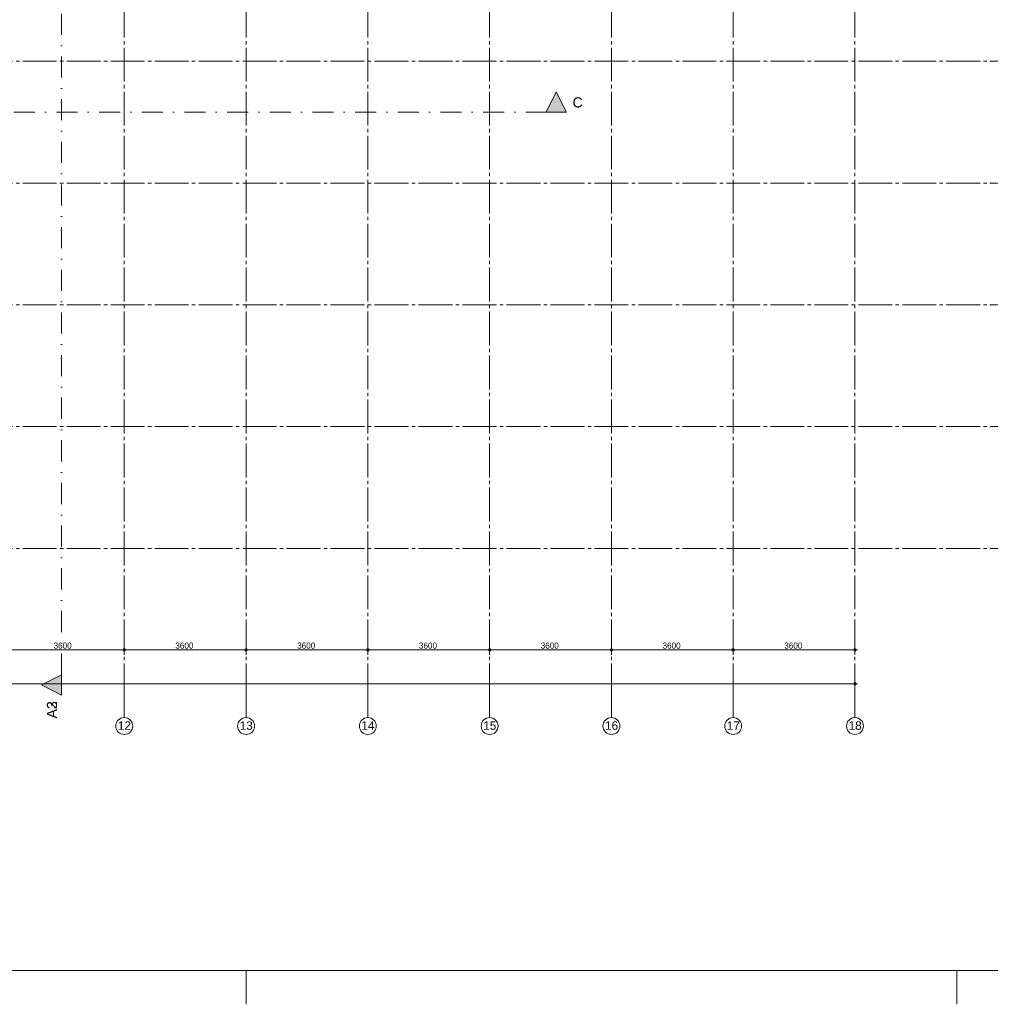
# Paper-space layout '19061B VOn 012b Plattegrond tweede verdieping' of a CAD drawing. Header units: millimetres. Extents: x 10 to 1052, y 0 to 594.
# Tile 36 of 50: x 564 to 851, y 0 to 291. Entities that reach past the tile are written whole.
import ezdxf
from ezdxf.xclip import XClip

# ---------------------------------------------------------------- set-up
doc = ezdxf.new("R2010")
doc.units = ezdxf.units.MM
doc.header["$MEASUREMENT"] = 0
doc.header["$XCLIPFRAME"] = 0
doc.linetypes.add('B0204', pattern=[13, 10, -1, 1, -1])
doc.linetypes.add('B0302', pattern=[12.51, 6.26, -3.125, 0, -3.125])
for name, color, linetype in [('A Lijn doorsnede', 7, 'Continuous'), ('A Lijn doorsnede 2D arcering', 7, 'Continuous'), ('A Maatvoering', 7, 'Continuous'), ('A Maatvoering 2D arcering', 7, 'Continuous'), ('A Stramien', 7, 'Continuous')]:
    doc.layers.add(name, color=color, linetype=linetype)
doc.styles.add('GENERATED_STYLE_4', font='txt')
doc.styles.add('GENERATED_STYLE_5', font='txt')

# ---------------------------------------------------------------- blocks, each defined once
blk = doc.blocks.new('Drawing_2_1', base_point=(162.76, 134.76))
at = {"layer": 'A Lijn doorsnede 2D arcering', "linetype": 'Continuous', "lineweight": 0, "true_color": 0x000000}
for points in [[(725.46, 263.75), (722.46, 269.75), (719.46, 263.75)], [(576.25, 91.41), (576.25, 97.41), (570.25, 94.41)], [(576.25, 91.41), (576.25, 97.41), (570.25, 94.41)]]:
    blk.add_hatch(color=18, dxfattribs=at).paths.add_polyline_path(points)
at = {"layer": 'A Maatvoering 2D arcering', "linetype": 'Continuous', "lineweight": 0, "true_color": 0x000000}
for points in [[(594.39, 104.76), (594.41, 104.61), (594.5, 104.49), (594.62, 104.41), (594.76, 104.38), (594.9, 104.41), (595.03, 104.49), (595.11, 104.61), (595.14, 104.76), (595.11, 104.9), (595.03, 105.02), (594.9, 105.1), (594.76, 105.13), (594.62, 105.1), (594.5, 105.02), (594.41, 104.9)], [(630.39, 104.76), (630.41, 104.61), (630.5, 104.49), (630.62, 104.41), (630.76, 104.38), (630.9, 104.41), (631.03, 104.49), (631.11, 104.61), (631.14, 104.76), (631.11, 104.9), (631.03, 105.02), (630.9, 105.1), (630.76, 105.13), (630.62, 105.1), (630.5, 105.02), (630.41, 104.9)], [(666.39, 104.76), (666.41, 104.61), (666.5, 104.49), (666.62, 104.41), (666.76, 104.38), (666.9, 104.41), (667.03, 104.49), (667.11, 104.61), (667.14, 104.76), (667.11, 104.9), (667.03, 105.02), (666.9, 105.1), (666.76, 105.13), (666.62, 105.1), (666.5, 105.02), (666.41, 104.9)], [(702.39, 104.76), (702.41, 104.61), (702.5, 104.49), (702.62, 104.41), (702.76, 104.38), (702.9, 104.41), (703.03, 104.49), (703.11, 104.61), (703.14, 104.76), (703.11, 104.9), (703.03, 105.02), (702.9, 105.1), (702.76, 105.13), (702.62, 105.1), (702.5, 105.02), (702.41, 104.9)], [(738.39, 104.76), (738.41, 104.61), (738.5, 104.49), (738.62, 104.41), (738.76, 104.38), (738.9, 104.41), (739.03, 104.49), (739.11, 104.61), (739.14, 104.76), (739.11, 104.9), (739.03, 105.02), (738.9, 105.1), (738.76, 105.13), (738.62, 105.1), (738.5, 105.02), (738.41, 104.9)], [(774.39, 104.76), (774.41, 104.61), (774.5, 104.49), (774.62, 104.41), (774.76, 104.38), (774.9, 104.41), (775.03, 104.49), (775.11, 104.61), (775.14, 104.76), (775.11, 104.9), (775.03, 105.02), (774.9, 105.1), (774.76, 105.13), (774.62, 105.1), (774.5, 105.02), (774.41, 104.9)], [(810.39, 104.76), (810.41, 104.61), (810.5, 104.49), (810.62, 104.41), (810.76, 104.38), (810.9, 104.41), (811.03, 104.49), (811.11, 104.61), (811.14, 104.76), (811.11, 104.9), (811.03, 105.02), (810.9, 105.1), (810.76, 105.13), (810.62, 105.1), (810.5, 105.02), (810.41, 104.9)], [(810.39, 94.76), (810.41, 94.61), (810.5, 94.49), (810.62, 94.41), (810.76, 94.38), (810.9, 94.41), (811.03, 94.49), (811.11, 94.61), (811.14, 94.76), (811.11, 94.9), (811.03, 95.02), (810.9, 95.1), (810.76, 95.13), (810.62, 95.1), (810.5, 95.02), (810.41, 94.9)]]:
    blk.add_hatch(color=18, dxfattribs=at).paths.add_polyline_path(points)
at = {"layer": 'A Lijn doorsnede', "color": 9, "linetype": 'B0302', "lineweight": 0}
for p, q in [((576.25, 97.41), (576.25, 487.61)), ((576.25, 97.41), (576.25, 487.61)), ((120.76, 263.75), (719.46, 263.75))]:
    blk.add_line(p, q, dxfattribs=at)
at = {"layer": 'A Lijn doorsnede', "color": 2, "linetype": 'Continuous', "lineweight": 0, "flags": 128}
for points in [[(725.46, 263.75), (719.46, 263.75), (722.46, 269.75)], [(576.25, 91.41), (576.25, 97.41), (570.25, 94.41)], [(576.25, 91.41), (576.25, 97.41), (570.25, 94.41)]]:
    blk.add_lwpolyline(points, close=True, dxfattribs=at)
at = {"layer": 'A Maatvoering', "color": 1, "linetype": 'Continuous', "lineweight": 0}
for p, q in [((594.76, 105.13), (594.76, 106.16)), ((630.76, 105.13), (630.76, 106.16)), ((666.76, 105.13), (666.76, 106.16)), ((702.76, 105.13), (702.76, 106.16)), ((738.76, 105.13), (738.76, 106.16)), ((774.76, 105.13), (774.76, 106.16)), ((810.76, 105.13), (810.76, 106.16)), ((559.14, 104.76), (594.39, 104.76)), ((594.76, 103.35), (594.76, 104.38)), ((595.14, 104.76), (630.39, 104.76)), ((630.76, 103.35), (630.76, 104.38)), ((631.14, 104.76), (666.39, 104.76)), ((666.76, 103.35), (666.76, 104.38)), ((667.14, 104.76), (702.39, 104.76)), ((702.76, 103.35), (702.76, 104.38)), ((703.14, 104.76), (738.39, 104.76)), ((738.76, 103.35), (738.76, 104.38)), ((739.14, 104.76), (774.39, 104.76)), ((774.76, 103.35), (774.76, 104.38)), ((775.14, 104.76), (810.39, 104.76)), ((810.76, 103.35), (810.76, 104.38)), ((811.14, 104.76), (811.51, 104.76)), ((810.76, 95.13), (810.76, 96.16)), ((163.14, 94.76), (810.39, 94.76)), ((810.76, 93.35), (810.76, 94.38)), ((811.14, 94.76), (811.51, 94.76))]:
    blk.add_line(p, q, dxfattribs=at)
for centre in [(594.76, 104.76), (630.76, 104.76), (666.76, 104.76), (702.76, 104.76), (738.76, 104.76), (774.76, 104.76), (810.76, 104.76), (810.76, 94.76)]:
    blk.add_circle(centre, 0.375, dxfattribs=at)
at = {"layer": 'A Stramien', "color": 9, "linetype": 'B0204', "lineweight": 0}
for p, q in [((594.76, 516.76), (594.76, 94.76)), ((630.76, 516.76), (630.76, 94.76)), ((666.76, 516.76), (666.76, 94.76)), ((702.76, 516.76), (702.76, 94.76)), ((738.76, 516.76), (738.76, 94.76)), ((774.76, 516.76), (774.76, 94.76)), ((810.76, 516.76), (810.76, 94.76)), ((122.76, 278.76), (850.76, 278.76)), ((850.76, 278.76), (860.76, 278.76)), ((122.76, 242.76), (850.76, 242.76)), ((850.76, 242.76), (860.76, 242.76)), ((122.76, 206.76), (850.76, 206.76)), ((850.76, 206.76), (860.76, 206.76)), ((122.76, 170.76), (850.76, 170.76)), ((850.76, 170.76), (860.76, 170.76)), ((122.76, 134.76), (850.76, 134.76)), ((850.76, 134.76), (860.76, 134.76)), ((594.76, 94.76), (594.76, 84.76)), ((630.76, 94.76), (630.76, 84.76)), ((666.76, 94.76), (666.76, 84.76)), ((702.76, 94.76), (702.76, 84.76)), ((738.76, 94.76), (738.76, 84.76)), ((774.76, 94.76), (774.76, 84.76)), ((810.76, 94.76), (810.76, 84.76))]:
    blk.add_line(p, q, dxfattribs=at)
at = {"layer": 'A Stramien', "color": 2, "linetype": 'Continuous', "lineweight": 0, "flags": 128}
for points in [[(594.76, 79.76, 1), (594.76, 84.76, 1)], [(630.76, 79.76, 1), (630.76, 84.76, 1)], [(666.76, 79.76, 1), (666.76, 84.76, 1)], [(702.76, 79.76, 1), (702.76, 84.76, 1)], [(738.76, 79.76, 1), (738.76, 84.76, 1)], [(774.76, 79.76, 1), (774.76, 84.76, 1)], [(810.76, 79.76, 1), (810.76, 84.76, 1)]]:
    blk.add_lwpolyline(points, format="xyb", close=True, dxfattribs=at)
at = {"layer": 'A Stramien', "color": 9, "linetype": 'B0204', "lineweight": 0}
for p in [(850.76, 278.76), (850.76, 278.76), (850.76, 242.76), (850.76, 242.76), (850.76, 206.76), (850.76, 206.76), (850.76, 170.76), (850.76, 170.76), (850.76, 134.76), (850.76, 134.76), (594.76, 94.76), (594.76, 94.76), (630.76, 94.76), (630.76, 94.76), (666.76, 94.76), (666.76, 94.76), (702.76, 94.76), (702.76, 94.76), (738.76, 94.76), (738.76, 94.76), (774.76, 94.76), (774.76, 94.76), (810.76, 94.76), (810.76, 94.76)]:
    blk.add_point(p, dxfattribs=at)
at = {"layer": 'A Lijn doorsnede', "color": 2, "linetype": 'Continuous', "lineweight": 0, "insert": (727.26, 265.07), "char_height": 3, "attachment_point": 7, "style": 'GENERATED_STYLE_4'}
blk.add_mtext('\\A1;{\\pql;\\pt0;\\fArial|b0|i0|c0|p38;C}', dxfattribs=at)
at = {"layer": 'A Lijn doorsnede', "color": 2, "linetype": 'Continuous', "lineweight": 0, "char_height": 3, "attachment_point": 9, "rotation": 90, "style": 'GENERATED_STYLE_4'}
for s, insert in [('\\A1;{\\pqr;\\pt0;\\fArial|b0|i0|c0|p38;A2}', (574.88, 89.61)), ('\\A1;{\\pqr;\\pt0;\\fArial|b0|i0|c0|p38;A3}', (574.93, 89.61))]:
    blk.add_mtext(s, dxfattribs=dict(at, insert=insert))
at = {"layer": 'A Maatvoering', "color": 2, "linetype": 'Continuous', "lineweight": 0, "char_height": 1.8, "width": 5.8094, "attachment_point": 7, "style": 'GENERATED_STYLE_5'}
for insert in [(573.86, 105.12), (609.86, 105.12), (645.86, 105.12), (681.86, 105.12), (717.86, 105.12), (753.86, 105.12), (789.86, 105.12)]:
    blk.add_mtext('\\A1;{\\pql;\\fSanuk-Regular|b0|i0|c0|p2;3600}', dxfattribs=dict(at, insert=insert))
at = {"layer": 'A Stramien', "color": 2, "linetype": 'Continuous', "lineweight": 0, "char_height": 2.5, "attachment_point": 4, "style": 'GENERATED_STYLE_4'}
for s, insert in [('\\A1;{\\pql;\\pt0;\\fArial|b0|i0|c0|p38;12}', (592.86, 82.4)), ('\\A1;{\\pql;\\pt0;\\fArial|b0|i0|c0|p38;13}', (628.86, 82.38)), ('\\A1;{\\pql;\\pt0;\\fArial|b0|i0|c0|p38;14}', (664.86, 82.4)), ('\\A1;{\\pql;\\pt0;\\fArial|b0|i0|c0|p38;15}', (700.86, 82.38)), ('\\A1;{\\pql;\\pt0;\\fArial|b0|i0|c0|p38;16}', (736.86, 82.38)), ('\\A1;{\\pql;\\pt0;\\fArial|b0|i0|c0|p38;17}', (772.86, 82.4)), ('\\A1;{\\pql;\\pt0;\\fArial|b0|i0|c0|p38;18}', (808.86, 82.38))]:
    blk.add_mtext(s, dxfattribs=dict(at, insert=insert))

psp = doc.layouts.new('19061B VOn 012b Plattegrond tweede verdieping')

# ---------------------------------------------------------------- linework, layer by layer
at = {"color": 9, "linetype": 'Continuous', "lineweight": 0}
for p, q in [((630.83, 0), (630.83, 10)), ((840.83, 0), (840.83, 10))]:
    psp.add_line(p, q, dxfattribs=at)
at = {"color": 1, "linetype": 'Continuous', "lineweight": 0, "flags": 128}
psp.add_lwpolyline([(9.91, 584), (911.83, 584), (911.83, 10), (9.91, 10)], close=True, dxfattribs=at)

# ---------------------------------------------------------------- next in the draw order: block references
at = {"color": 4, "linetype": 'Continuous', "lineweight": 0}
ref = psp.add_blockref('Drawing_2_1', (162.76, 134.76), dxfattribs=at)
XClip(ref).set_block_clipping_path([(63.602702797, 41.749456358), (869.5607390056, 554.9340651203)])

doc.saveas('drawing.dxf')
